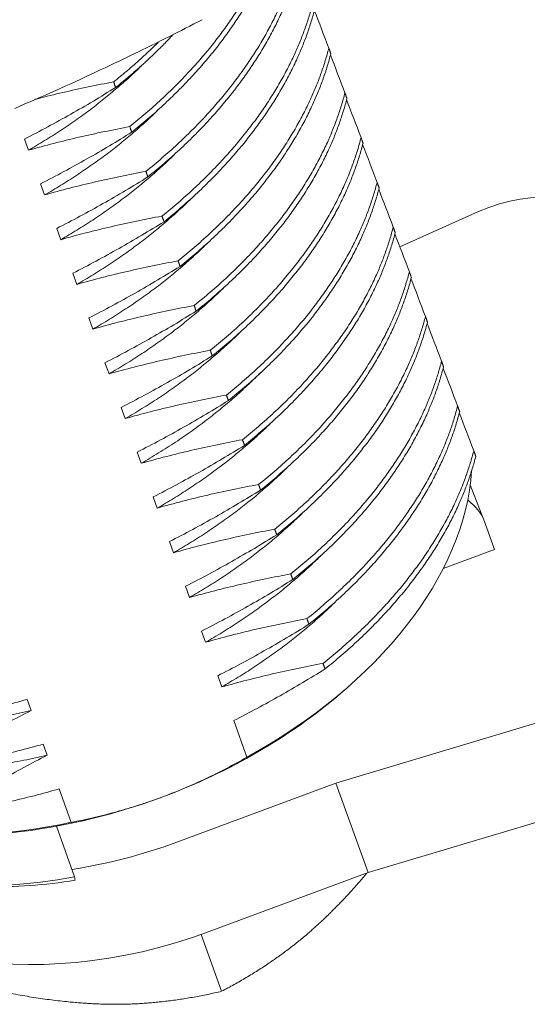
# Model space of a CAD drawing. Header units: millimetres. Extents: x 3200 to 3466, y 1314 to 1542.
# Tile 9 of 13: x 3354 to 3366, y 1427 to 1450. Entities that reach past the tile are written whole.
import ezdxf

# ---------------------------------------------------------------- set-up
doc = ezdxf.new("R2010")
doc.units = ezdxf.units.MM
doc.layers.add('1', color=7, linetype='Continuous', lineweight=18)
doc.layers.add('8', color=7, linetype='Continuous', true_color=0xffffff)

msp = doc.modelspace()

# ---------------------------------------------------------------- linework, layer by layer
at = {"layer": '1', "color": 7, "linetype": 'Continuous', "lineweight": 18}
for p, q in [((3363.124, 1444.692), (3365.004, 1445.533)), ((3365.123, 1438.18), (3364.806, 1438.998)), ((3365.384, 1437.454), (3365.128, 1438.167)), ((3364.162, 1437), (3365.384, 1437.454)), ((3369.394, 1434.205), (3361.597, 1431.87)), ((3357.801, 1430.459), (3361.597, 1431.87)), ((3362.367, 1429.731), (3361.597, 1431.87)), ((3362.367, 1429.731), (3370.053, 1432.033)), ((3358.571, 1428.321), (3362.367, 1429.731)), ((3358.377, 1428.25), (3358.866, 1426.891))]:
    msp.add_line(p, q, dxfattribs=at)
for centre, major_axis, ratio, start_param, end_param in [((3365.824, 1443.251), (2.793, 1.593), 0.749138, 0.12762, 1.440544), ((3363.955, 1438.427), (-1.176, 0.529), 0.46318, 3.562196, 4.197952), ((3355.796, 1435.632), (-7.998, -2.877), 0.652583, 1.278741, 1.586764), ((3356.566, 1433.493), (-7.998, -2.877), 0.652583, 0.053078, 1.586764)]:
    msp.add_ellipse(centre, major_axis=major_axis, ratio=ratio, start_param=start_param, end_param=end_param, dxfattribs=at)
for points, degree, knots in [([(3353.924, 1448.001), (3354.252, 1448.141), (3354.899, 1448.424), (3355.843, 1448.857), (3356.743, 1449.286), (3357.592, 1449.706), (3358.139, 1449.985), (3358.404, 1450.122)], 3, [0, 0, 0, 0, 0.215398, 0.426702, 0.627901, 0.818998, 1, 1, 1, 1]), ([(3358.866, 1426.891), (3360.052, 1427.509), (3360.98, 1428.318), (3361.65, 1428.902), (3362.334, 1429.717)], 2, [0, 0, 0, 0.581755, 0.581755, 1, 1, 1])]:
    msp.add_open_spline(points, degree=degree, knots=knots, dxfattribs=at)
for points in [[(3353.499, 1426.906), (3355.115, 1426.571), (3356.407, 1426.581)], [(3356.407, 1426.581), (3357.597, 1426.59), (3358.866, 1426.891)]]:
    msp.add_open_spline(points, degree=2, dxfattribs=at)
at = {"layer": '8', "color": 7, "linetype": 'Continuous', "lineweight": 18}
for p, q in [((3354.253, 1447.001), (3354.157, 1447.269)), ((3354.638, 1445.932), (3354.542, 1446.199)), ((3355.023, 1444.862), (3354.927, 1445.13)), ((3355.408, 1443.793), (3355.311, 1444.06)), ((3355.792, 1442.723), (3355.696, 1442.991)), ((3356.177, 1441.654), (3356.081, 1441.921)), ((3356.562, 1440.584), (3356.466, 1440.852)), ((3356.947, 1439.515), (3356.85, 1439.782)), ((3357.331, 1438.446), (3357.235, 1438.713)), ((3357.716, 1437.376), (3357.62, 1437.643)), ((3358.101, 1436.307), (3358.004, 1436.574)), ((3358.485, 1435.237), (3358.389, 1435.504)), ((3358.87, 1434.168), (3358.774, 1434.435)), ((3361.721, 1434.025), (3361.824, 1434.114)), ((3354.219, 1433.871), (3354.315, 1433.603)), ((3359.473, 1432.49), (3359.159, 1433.365)), ((3354.604, 1432.801), (3354.7, 1432.534)), ((3354.988, 1431.732), (3355.276, 1430.931)), ((3354.92, 1430.839), (3355.356, 1429.626))]:
    msp.add_line(p, q, dxfattribs=at)
for centre, major_axis, start_param, end_param in [((3355.04, 1437.736), (-9.551, -3.436), 1.80917, 2.865255), ((3355.104, 1437.557), (9.316, 3.351), 4.728357, 5.245468), ((3355.54, 1436.345), (-9.316, -3.351), 6.283172, 7.604206), ((3355.04, 1437.736), (-9.551, -3.436), 0.454756, 1.364357), ((3355.104, 1437.557), (9.316, 3.351), 4.462614, 4.728357), ((3355.104, 1437.557), (9.316, 3.351), 4.179315, 4.462614), ((3355.796, 1435.632), (8.375, 3.013), 4.179259, 4.431898)]:
    msp.add_ellipse(centre, major_axis=major_axis, ratio=0.652583, start_param=start_param, end_param=end_param, dxfattribs=at)
for points in [[(3356.673, 1447.565), (3358.071, 1448.684), (3358.999, 1449.991), (3359.927, 1451.298), (3360.274, 1452.65)], [(3356.721, 1447.431), (3358.119, 1448.55), (3359.047, 1449.857), (3359.975, 1451.164), (3360.322, 1452.516)], [(3357.058, 1446.496), (3358.456, 1447.614), (3359.384, 1448.922), (3360.311, 1450.229), (3360.659, 1451.581)], [(3357.106, 1446.362), (3358.504, 1447.481), (3359.432, 1448.788), (3360.36, 1450.095), (3360.707, 1451.447)], [(3357.442, 1445.426), (3358.841, 1446.545), (3359.768, 1447.852), (3360.696, 1449.159), (3361.043, 1450.511)], [(3357.491, 1445.292), (3358.889, 1446.411), (3359.817, 1447.718), (3360.744, 1449.025), (3361.092, 1450.377)], [(3357.827, 1444.357), (3359.225, 1445.475), (3360.153, 1446.783), (3361.081, 1448.09), (3361.428, 1449.442)], [(3357.875, 1444.223), (3359.273, 1445.342), (3360.201, 1446.649), (3361.129, 1447.956), (3361.476, 1449.308)], [(3358.212, 1443.287), (3359.61, 1444.406), (3360.538, 1445.713), (3361.466, 1447.02), (3361.813, 1448.372)], [(3358.26, 1443.154), (3359.658, 1444.272), (3360.586, 1445.579), (3361.514, 1446.886), (3361.861, 1448.238)], [(3358.597, 1442.218), (3359.995, 1443.337), (3360.923, 1444.644), (3361.85, 1445.951), (3362.198, 1447.303)], [(3358.645, 1442.084), (3360.043, 1443.203), (3360.971, 1444.51), (3361.898, 1445.817), (3362.246, 1447.169)], [(3358.981, 1441.148), (3360.38, 1442.267), (3361.307, 1443.574), (3362.235, 1444.881), (3362.582, 1446.233)], [(3359.029, 1441.015), (3360.428, 1442.133), (3361.355, 1443.44), (3362.283, 1444.747), (3362.63, 1446.099)], [(3359.366, 1440.079), (3360.764, 1441.198), (3361.692, 1442.505), (3362.62, 1443.812), (3362.967, 1445.164)], [(3359.414, 1439.945), (3360.812, 1441.064), (3361.74, 1442.371), (3362.668, 1443.678), (3363.015, 1445.03)], [(3359.751, 1439.009), (3361.149, 1440.128), (3362.077, 1441.435), (3363.005, 1442.742), (3363.352, 1444.094)], [(3359.799, 1438.876), (3361.197, 1439.994), (3362.125, 1441.301), (3363.053, 1442.609), (3363.4, 1443.961)], [(3360.135, 1437.94), (3361.534, 1439.059), (3362.461, 1440.366), (3363.389, 1441.673), (3363.737, 1443.025)], [(3360.184, 1437.806), (3361.582, 1438.925), (3362.51, 1440.232), (3363.437, 1441.539), (3363.785, 1442.891)], [(3360.52, 1436.87), (3361.918, 1437.989), (3362.846, 1439.296), (3363.774, 1440.603), (3364.121, 1441.955)], [(3360.568, 1436.737), (3361.967, 1437.855), (3362.894, 1439.162), (3363.822, 1440.47), (3364.169, 1441.822)], [(3360.905, 1435.801), (3362.303, 1436.92), (3363.231, 1438.227), (3364.159, 1439.534), (3364.506, 1440.886)], [(3360.953, 1435.667), (3362.351, 1436.786), (3363.279, 1438.093), (3364.207, 1439.4), (3364.554, 1440.752)], [(3361.29, 1434.731), (3362.688, 1435.85), (3363.616, 1437.157), (3364.543, 1438.464), (3364.891, 1439.816)], [(3361.338, 1434.598), (3362.736, 1435.716), (3363.664, 1437.024), (3364.591, 1438.331), (3364.939, 1439.683)]]:
    msp.add_rational_spline(points, [0.962567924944, 0.966829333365, 1, 0.966829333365, 0.962567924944], degree=2, knots=[0, 0, 0, 0.5, 0.5, 1, 1, 1], dxfattribs=at)
for points, degree in [([(3361.082, 1450.35), (3361.195, 1450.053), (3361.311, 1449.749), (3361.428, 1449.442)], 3), ([(3361.428, 1449.442), (3361.476, 1449.308)], 1), ([(3361.467, 1449.28), (3361.58, 1448.983), (3361.696, 1448.68), (3361.813, 1448.372)], 3), ([(3356.336, 1448.501), (3356.288, 1448.635)], 1), ([(3361.813, 1448.372), (3361.861, 1448.238)], 1), ([(3361.851, 1448.211), (3361.965, 1447.913), (3362.08, 1447.61), (3362.198, 1447.303)], 3), ([(3356.721, 1447.431), (3356.673, 1447.565)], 1), ([(3362.198, 1447.303), (3362.246, 1447.169)], 1), ([(3362.236, 1447.141), (3362.35, 1446.844), (3362.465, 1446.541), (3362.582, 1446.233)], 3), ([(3357.106, 1446.362), (3357.058, 1446.496)], 1), ([(3362.582, 1446.233), (3362.63, 1446.099)], 1), ([(3362.621, 1446.072), (3362.734, 1445.775), (3362.85, 1445.472), (3362.967, 1445.164)], 3), ([(3357.491, 1445.292), (3357.442, 1445.426)], 1), ([(3362.967, 1445.164), (3363.015, 1445.03)], 1), ([(3363.005, 1445.002), (3363.119, 1444.705), (3363.235, 1444.402), (3363.352, 1444.094)], 3), ([(3357.875, 1444.223), (3357.827, 1444.357)], 1), ([(3363.352, 1444.094), (3363.4, 1443.961)], 1), ([(3363.39, 1443.932), (3363.504, 1443.635), (3363.619, 1443.332), (3363.737, 1443.025)], 3), ([(3358.26, 1443.154), (3358.212, 1443.287)], 1), ([(3363.737, 1443.025), (3363.785, 1442.891)], 1), ([(3363.775, 1442.864), (3363.888, 1442.566), (3364.004, 1442.263), (3364.121, 1441.955)], 3), ([(3358.645, 1442.084), (3358.597, 1442.218)], 1), ([(3364.121, 1441.955), (3364.169, 1441.822)], 1), ([(3364.16, 1441.794), (3364.273, 1441.497), (3364.389, 1441.194), (3364.506, 1440.886)], 3), ([(3359.029, 1441.015), (3358.981, 1441.148)], 1), ([(3364.506, 1440.886), (3364.554, 1440.752)], 1), ([(3364.544, 1440.724), (3364.658, 1440.427), (3364.773, 1440.124), (3364.891, 1439.816)], 3), ([(3359.414, 1439.945), (3359.366, 1440.079)], 1), ([(3364.891, 1439.816), (3364.939, 1439.683)], 1), ([(3359.799, 1438.876), (3359.751, 1439.009)], 1), ([(3360.184, 1437.806), (3360.135, 1437.94)], 1), ([(3360.568, 1436.737), (3360.52, 1436.87)], 1), ([(3360.953, 1435.667), (3360.905, 1435.801)], 1), ([(3361.338, 1434.598), (3361.29, 1434.731)], 1), ([(3355.356, 1429.626), (3355.36, 1429.599), (3355.364, 1429.572), (3355.367, 1429.547)], 3)]:
    msp.add_open_spline(points, degree=degree, dxfattribs=at)
for points, weights in [([(3356.336, 1448.501), (3357.084, 1449.099), (3357.705, 1449.761)], [0.962567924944, 0.964841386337, 0.975343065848]), ([(3356.288, 1448.635), (3356.862, 1449.094), (3357.363, 1449.592)], [0.962567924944, 0.964312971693, 0.970905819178]), ([(3354.253, 1447.001), (3355.776, 1447.874), (3356.943, 1449.01)], [0.96894757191, 0.954669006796, 0.969483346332]), ([(3354.638, 1445.932), (3356.174, 1446.812), (3357.347, 1447.959)], [0.96894757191, 0.954551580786, 0.969728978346]), ([(3355.023, 1444.862), (3356.551, 1445.739), (3357.721, 1446.879)], [0.96894757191, 0.954615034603, 0.969595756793]), ([(3355.408, 1443.793), (3356.955, 1444.68), (3358.134, 1445.837)], [0.96894757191, 0.95444363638, 0.9699582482]), ([(3355.792, 1442.723), (3357.354, 1443.619), (3358.539, 1444.788)], [0.96894757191, 0.954313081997, 0.970239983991]), ([(3356.177, 1441.654), (3357.743, 1442.552), (3358.93, 1443.725)], [0.96894757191, 0.954271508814, 0.970330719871]), ([(3356.562, 1440.584), (3358.149, 1441.494), (3359.346, 1442.686)], [0.96894757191, 0.954075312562, 0.97076558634]), ([(3356.947, 1439.515), (3358.588, 1440.456), (3359.811, 1441.697)], [0.96894757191, 0.953568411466, 0.971939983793]), ([(3357.331, 1438.446), (3358.852, 1439.317), (3360.018, 1440.451)], [0.96894757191, 0.95468942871, 0.969441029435]), ([(3357.716, 1437.376), (3359.244, 1438.252), (3360.414, 1439.392)], [0.96894757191, 0.954617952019, 0.969589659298]), ([(3358.101, 1436.307), (3359.62, 1437.178), (3360.786, 1438.311)], [0.96894757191, 0.954695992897, 0.969427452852]), ([(3358.485, 1435.237), (3360.043, 1436.13), (3361.227, 1437.296)], [0.96894757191, 0.954345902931, 0.970168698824]), ([(3358.87, 1434.168), (3360.407, 1435.049), (3361.581, 1436.196)], [0.96894757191, 0.954539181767, 0.969755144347]), ([(3350.104, 1433.291), (3352.114, 1433.093), (3354.315, 1433.603)], [0.980223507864, 0.950620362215, 0.96894757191]), ([(3350.566, 1432.214), (3352.543, 1432.034), (3354.7, 1432.534)], [0.979080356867, 0.950979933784, 0.96894757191])]:
    msp.add_rational_spline(points, weights, degree=2, dxfattribs=at)
for points, knots in [([(3356.288, 1448.635), (3355.883, 1448.559), (3355.478, 1448.475), (3354.873, 1448.335), (3354.671, 1448.285), (3354.45, 1448.228), (3354.43, 1448.223), (3354.409, 1448.218)], [0, 0, 0, 0, 0.644862, 0.644862, 0.967293, 0.967293, 1, 1, 1, 1]), ([(3354.157, 1447.269), (3354.344, 1447.364), (3354.53, 1447.46), (3354.898, 1447.659), (3355.081, 1447.76), (3355.626, 1448.068), (3355.983, 1448.282), (3356.336, 1448.501)], [0, 0, 0, 0, 0.25, 0.25, 0.5, 0.5, 1, 1, 1, 1]), ([(3356.673, 1447.565), (3356.268, 1447.489), (3355.863, 1447.405), (3355.258, 1447.265), (3355.056, 1447.216), (3354.654, 1447.112), (3354.454, 1447.058), (3354.253, 1447.001)], [0, 0, 0, 0, 0.5, 0.5, 0.75, 0.75, 1, 1, 1, 1]), ([(3354.542, 1446.199), (3354.729, 1446.294), (3354.914, 1446.391), (3355.283, 1446.589), (3355.466, 1446.69), (3356.01, 1446.999), (3356.368, 1447.212), (3356.721, 1447.431)], [0, 0, 0, 0, 0.25, 0.25, 0.5, 0.5, 1, 1, 1, 1]), ([(3357.058, 1446.496), (3356.652, 1446.42), (3356.248, 1446.336), (3355.642, 1446.196), (3355.441, 1446.146), (3355.039, 1446.043), (3354.838, 1445.989), (3354.638, 1445.932)], [0, 0, 0, 0, 0.5, 0.5, 0.75, 0.75, 1, 1, 1, 1]), ([(3354.927, 1445.13), (3355.114, 1445.225), (3355.299, 1445.322), (3355.668, 1445.52), (3355.85, 1445.621), (3356.395, 1445.93), (3356.753, 1446.143), (3357.106, 1446.362)], [0, 0, 0, 0, 0.25, 0.25, 0.5, 0.5, 1, 1, 1, 1]), ([(3357.442, 1445.426), (3357.037, 1445.351), (3356.632, 1445.267), (3356.027, 1445.126), (3355.826, 1445.077), (3355.424, 1444.974), (3355.223, 1444.919), (3355.023, 1444.862)], [0, 0, 0, 0, 0.5, 0.5, 0.75, 0.75, 1, 1, 1, 1]), ([(3355.311, 1444.06), (3355.498, 1444.155), (3355.684, 1444.252), (3356.052, 1444.45), (3356.235, 1444.551), (3356.78, 1444.86), (3357.138, 1445.073), (3357.491, 1445.292)], [0, 0, 0, 0, 0.25, 0.25, 0.5, 0.5, 1, 1, 1, 1]), ([(3357.827, 1444.357), (3357.422, 1444.281), (3357.017, 1444.197), (3356.412, 1444.057), (3356.21, 1444.007), (3355.808, 1443.904), (3355.608, 1443.85), (3355.408, 1443.793)], [0, 0, 0, 0, 0.5, 0.5, 0.75, 0.75, 1, 1, 1, 1]), ([(3355.696, 1442.991), (3355.883, 1443.086), (3356.069, 1443.183), (3356.437, 1443.381), (3356.62, 1443.482), (3357.165, 1443.791), (3357.522, 1444.004), (3357.875, 1444.223)], [0, 0, 0, 0, 0.25, 0.25, 0.5, 0.5, 1, 1, 1, 1]), ([(3358.212, 1443.287), (3357.807, 1443.212), (3357.402, 1443.128), (3356.797, 1442.987), (3356.595, 1442.938), (3356.193, 1442.835), (3355.992, 1442.78), (3355.792, 1442.723)], [0, 0, 0, 0, 0.5, 0.5, 0.75, 0.75, 1, 1, 1, 1]), ([(3356.081, 1441.921), (3356.268, 1442.016), (3356.453, 1442.113), (3356.822, 1442.311), (3357.005, 1442.412), (3357.549, 1442.721), (3357.907, 1442.934), (3358.26, 1443.154)], [0, 0, 0, 0, 0.25, 0.25, 0.5, 0.5, 1, 1, 1, 1]), ([(3358.597, 1442.218), (3358.191, 1442.142), (3357.787, 1442.058), (3357.181, 1441.918), (3356.98, 1441.868), (3356.578, 1441.765), (3356.377, 1441.711), (3356.177, 1441.654)], [0, 0, 0, 0, 0.5, 0.5, 0.75, 0.75, 1, 1, 1, 1]), ([(3356.466, 1440.852), (3356.653, 1440.947), (3356.838, 1441.044), (3357.206, 1441.242), (3357.389, 1441.343), (3357.934, 1441.652), (3358.292, 1441.865), (3358.645, 1442.084)], [0, 0, 0, 0, 0.25, 0.25, 0.5, 0.5, 1, 1, 1, 1]), ([(3358.981, 1441.148), (3358.576, 1441.073), (3358.171, 1440.989), (3357.566, 1440.848), (3357.365, 1440.799), (3356.962, 1440.696), (3356.762, 1440.641), (3356.562, 1440.584)], [0, 0, 0, 0, 0.5, 0.5, 0.75, 0.75, 1, 1, 1, 1]), ([(3356.85, 1439.782), (3357.037, 1439.877), (3357.223, 1439.974), (3357.591, 1440.172), (3357.774, 1440.273), (3358.319, 1440.582), (3358.676, 1440.795), (3359.029, 1441.015)], [0, 0, 0, 0, 0.25, 0.25, 0.5, 0.5, 1, 1, 1, 1]), ([(3359.366, 1440.079), (3358.961, 1440.003), (3358.556, 1439.919), (3357.951, 1439.779), (3357.749, 1439.73), (3357.347, 1439.626), (3357.147, 1439.572), (3356.947, 1439.515)], [0, 0, 0, 0, 0.5, 0.5, 0.75, 0.75, 1, 1, 1, 1]), ([(3357.235, 1438.713), (3357.422, 1438.808), (3357.608, 1438.905), (3357.976, 1439.103), (3358.159, 1439.204), (3358.703, 1439.513), (3359.061, 1439.726), (3359.414, 1439.945)], [0, 0, 0, 0, 0.25, 0.25, 0.5, 0.5, 1, 1, 1, 1]), ([(3359.751, 1439.009), (3359.346, 1438.934), (3358.941, 1438.85), (3358.336, 1438.709), (3358.134, 1438.66), (3357.732, 1438.557), (3357.531, 1438.502), (3357.331, 1438.446)], [0, 0, 0, 0, 0.5, 0.5, 0.75, 0.75, 1, 1, 1, 1]), ([(3357.62, 1437.643), (3357.807, 1437.738), (3357.992, 1437.835), (3358.361, 1438.033), (3358.544, 1438.134), (3359.088, 1438.443), (3359.446, 1438.656), (3359.799, 1438.876)], [0, 0, 0, 0, 0.25, 0.25, 0.5, 0.5, 1, 1, 1, 1]), ([(3360.135, 1437.94), (3359.73, 1437.864), (3359.326, 1437.78), (3358.72, 1437.64), (3358.519, 1437.591), (3358.117, 1437.487), (3357.916, 1437.433), (3357.716, 1437.376)], [0, 0, 0, 0, 0.5, 0.5, 0.75, 0.75, 1, 1, 1, 1]), ([(3358.004, 1436.574), (3358.191, 1436.669), (3358.377, 1436.766), (3358.745, 1436.964), (3358.928, 1437.065), (3359.473, 1437.374), (3359.831, 1437.587), (3360.184, 1437.806)], [0, 0, 0, 0, 0.25, 0.25, 0.5, 0.5, 1, 1, 1, 1]), ([(3360.52, 1436.87), (3360.115, 1436.795), (3359.71, 1436.711), (3359.105, 1436.57), (3358.903, 1436.521), (3358.501, 1436.418), (3358.301, 1436.363), (3358.101, 1436.307)], [0, 0, 0, 0, 0.5, 0.5, 0.75, 0.75, 1, 1, 1, 1]), ([(3358.389, 1435.504), (3358.576, 1435.599), (3358.762, 1435.696), (3359.13, 1435.894), (3359.313, 1435.995), (3359.858, 1436.304), (3360.215, 1436.517), (3360.568, 1436.737)], [0, 0, 0, 0, 0.25, 0.25, 0.5, 0.5, 1, 1, 1, 1]), ([(3360.905, 1435.801), (3360.5, 1435.725), (3360.095, 1435.641), (3359.49, 1435.501), (3359.288, 1435.452), (3358.886, 1435.348), (3358.686, 1435.294), (3358.485, 1435.237)], [0, 0, 0, 0, 0.5, 0.5, 0.75, 0.75, 1, 1, 1, 1]), ([(3358.774, 1434.435), (3358.961, 1434.53), (3359.146, 1434.627), (3359.515, 1434.825), (3359.698, 1434.926), (3360.242, 1435.235), (3360.6, 1435.448), (3360.953, 1435.667)], [0, 0, 0, 0, 0.25, 0.25, 0.5, 0.5, 1, 1, 1, 1]), ([(3361.29, 1434.731), (3361.087, 1434.694), (3360.885, 1434.654), (3360.48, 1434.569), (3360.278, 1434.525), (3359.874, 1434.431), (3359.673, 1434.382), (3359.271, 1434.279), (3359.07, 1434.224), (3358.87, 1434.168)], [0, 0, 0, 0, 0.25, 0.25, 0.5, 0.5, 0.75, 0.75, 1, 1, 1, 1]), ([(3359.159, 1433.365), (3359.346, 1433.46), (3359.531, 1433.557), (3359.9, 1433.755), (3360.082, 1433.856), (3360.627, 1434.165), (3360.985, 1434.378), (3361.338, 1434.598)], [0, 0, 0, 0, 0.25, 0.25, 0.5, 0.5, 1, 1, 1, 1]), ([(3351.799, 1433.307), (3352.205, 1433.382), (3352.609, 1433.466), (3353.215, 1433.607), (3353.416, 1433.656), (3353.818, 1433.759), (3354.019, 1433.814), (3354.219, 1433.871)], [0, 0, 0, 0, 0.5, 0.5, 0.75, 0.75, 1, 1, 1, 1]), ([(3354.315, 1433.603), (3354.128, 1433.508), (3353.943, 1433.411), (3353.574, 1433.213), (3353.391, 1433.112), (3352.847, 1432.803), (3352.489, 1432.59), (3352.136, 1432.371)], [0, 0, 0, 0, 0.25, 0.25, 0.5, 0.5, 1, 1, 1, 1]), ([(3352.184, 1432.237), (3352.589, 1432.313), (3352.994, 1432.397), (3353.599, 1432.537), (3353.801, 1432.587), (3354.203, 1432.69), (3354.404, 1432.744), (3354.604, 1432.801)], [0, 0, 0, 0, 0.5, 0.5, 0.75, 0.75, 1, 1, 1, 1]), ([(3354.7, 1432.534), (3354.513, 1432.439), (3354.327, 1432.342), (3353.959, 1432.144), (3353.776, 1432.043), (3353.231, 1431.734), (3352.874, 1431.521), (3352.521, 1431.302)], [0, 0, 0, 0, 0.25, 0.25, 0.5, 0.5, 1, 1, 1, 1]), ([(3359.473, 1432.49), (3359.15, 1432.305), (3358.819, 1432.131), (3358.141, 1431.811), (3357.795, 1431.665), (3357.439, 1431.533)], [0, 0, 0, 0, 0.5, 0.5, 1, 1, 1, 1]), ([(3352.569, 1431.168), (3352.974, 1431.243), (3353.379, 1431.327), (3353.984, 1431.468), (3354.186, 1431.517), (3354.588, 1431.62), (3354.788, 1431.675), (3354.988, 1431.732)], [0, 0, 0, 0, 0.5, 0.5, 0.75, 0.75, 1, 1, 1, 1]), ([(3357.439, 1431.533), (3357.35, 1431.5), (3357.261, 1431.468), (3357.082, 1431.405), (3356.813, 1431.315), (3356.543, 1431.234), (3356.002, 1431.085), (3355.64, 1431.001), (3355.276, 1430.931)], [0, 0, 0, 0, 0.125, 0.125, 0.25, 0.5, 0.5, 1, 1, 1, 1])]:
    msp.add_open_spline(points, degree=3, knots=knots, dxfattribs=at)

doc.saveas('drawing.dxf')
